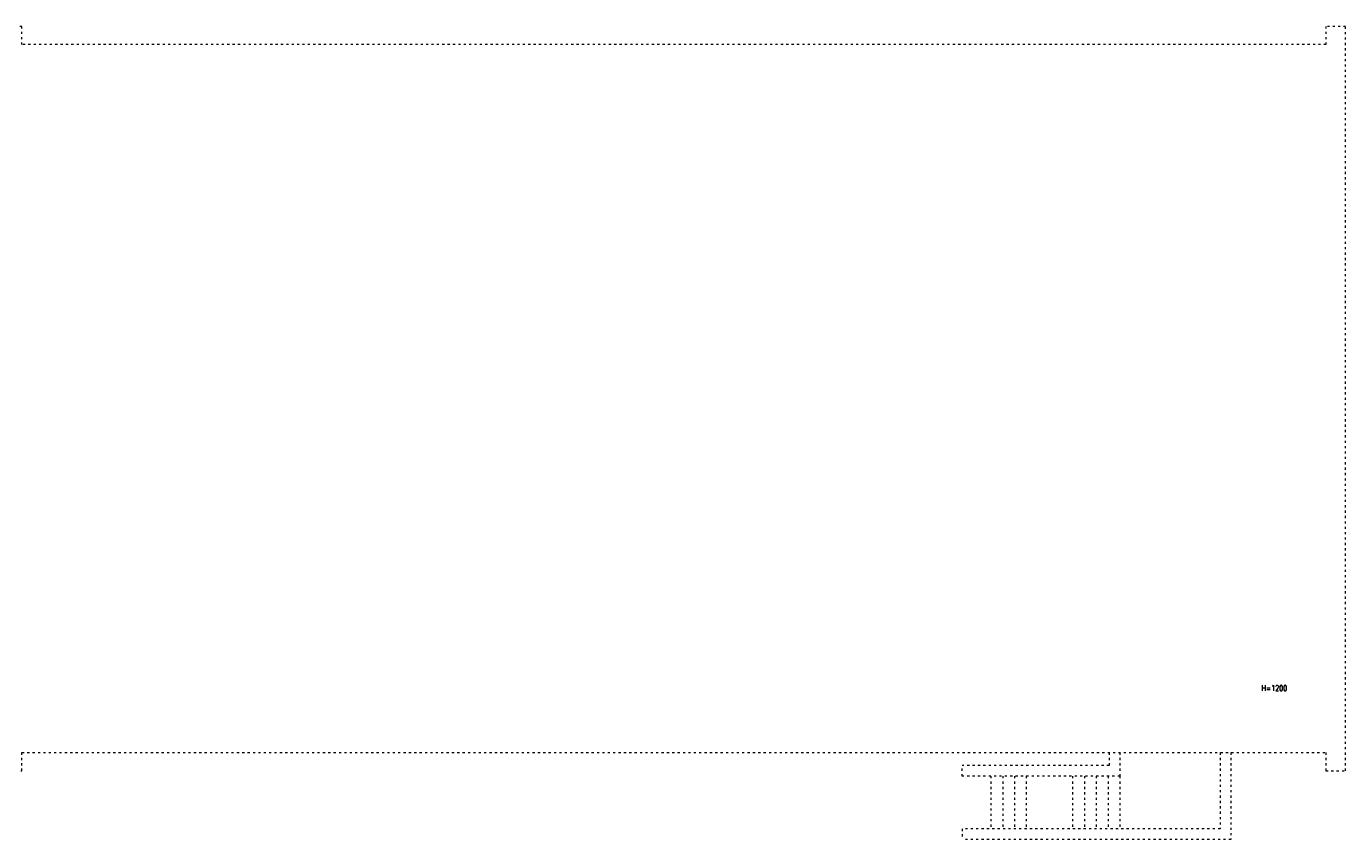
# Model space of a CAD drawing. Header units: millimetres. Extents: x -20020 to 55682, y 3351 to 17623.
# Tile 32 of 49: x -186 to 3495, y 10751 to 13020. Entities that reach past the tile are written whole.
import ezdxf

# ---------------------------------------------------------------- set-up
doc = ezdxf.new("R2010")
doc.units = ezdxf.units.MM
doc.linetypes.add('ACAD_ISO03W100', pattern=[30, 12, -18])
doc.layers.add('000- DODATKI', color=252, linetype='Continuous', lineweight=9)
doc.layers.add('ARANŻACJA', color=252, linetype='Continuous', lineweight=9)
doc.styles.get("Standard").update_dxf_attribs({"font": 'romans.shx', "width": 0.7})

msp = doc.modelspace()

# ---------------------------------------------------------------- linework, layer by layer
at = {"layer": 'ARANŻACJA', "linetype": 'ACAD_ISO03W100', "ltscale": 0.5}
msp.add_lwpolyline([(-198.98, 10994.05), (-198.98, 10994.05), (3440.02, 10994.05), (3440.02, 10943.05), (3495.02, 10943.05), (3495.02, 13020.05), (3440.02, 13020.05), (3440.02, 12969.05), (-198.98, 12969.05), (-198.98, 13020.05), (-276.98, 13020.05), (-276.98, 10943.05), (-198.98, 10943.05), (-198.98, 10994.05)], close=True, dxfattribs=at)
for points in [[(3145.02, 10994.05), (3145.02, 10781.05), (2425.02, 10781.05)], [(3175.02, 10994.05), (3175.02, 10751.05), (2425.02, 10751.05)], [(2835.02, 10994.05), (2835.02, 10958.05), (2425.37, 10958.05)], [(2865.02, 10994.05), (2865.02, 10928.05), (2425.37, 10928.05)], [(2425.37, 10928.05), (2425.02, 10958.05)], [(2505.02, 10928.05), (2505.02, 10781.05)], [(2538.02, 10928.05), (2538.02, 10781.05)], [(2571.02, 10928.05), (2571.02, 10781.05)], [(2604.02, 10928.05), (2604.02, 10781.05)], [(2733.02, 10928.05), (2733.02, 10781.05)], [(2766.02, 10928.05), (2766.02, 10781.05)], [(2799.02, 10928.05), (2799.02, 10781.05)], [(2832.02, 10928.05), (2832.02, 10781.05)], [(2865.02, 10928.05), (2865.02, 10781.05)], [(2425.02, 10781.05), (2425.02, 10751.05)]]:
    msp.add_lwpolyline(points, dxfattribs=at)

# ---------------------------------------------------------------- texts
at = {"layer": '000- DODATKI', "insert": (3260.29, 11181.71), "char_height": 16, "attachment_point": 1}
msp.add_mtext_dynamic_manual_height_columns('H=1200', width=48.5104, gutter_width=12.5, heights=[0], dxfattribs=at)

doc.saveas('drawing.dxf')
